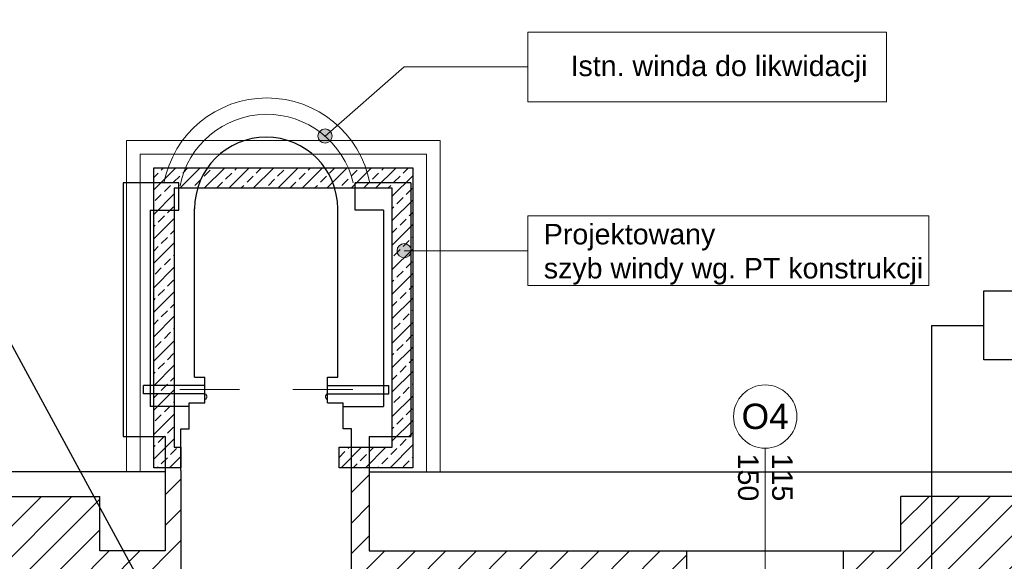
# Model space of a CAD drawing. Header units: millimetres. Extents: x 24385 to 79107, y -56478 to -23676.
# Tile 29 of 256: x 27956 to 28678, y -38706 to -38309. Entities that reach past the tile are written whole.
import ezdxf

# ---------------------------------------------------------------- set-up
doc = ezdxf.new("R2010")
doc.units = ezdxf.units.MM
doc.header["$LTSCALE"] = 2
for name, color, linetype, lineweight in [('0_OPIS', 7, 'Continuous', 13), ('3DPLAN_A_DRZWI', 173, 'Continuous', 5), ('3DPLAN_A_OKNA', 153, 'Continuous', 5), ('3DPLAN_A_TABELKA POMIESZCZEŃ', 7, 'Continuous', 0), ('A_IZOLACJA', 3, 'Continuous', 9), ('A_SC_WID_DETALE', 251, 'Continuous', 0), ('A_STOL_OPIS', 55, 'Continuous', 5), ('A_TXT', 7, 'Continuous', 0), ('A_ZESTAWIENIE STOLARKI', 3, 'Continuous', 15), ('Opisy', 7, 'Continuous', 13)]:
    doc.layers.add(name, color=color, linetype=linetype, lineweight=lineweight)
for name, color, linetype in [('3DPLAN_A_KRESKOWANIE 1', 253, 'Continuous'), ('3DPLAN_A_OPIS', 8, 'Continuous'), ('3DPLAN_K_NOŚNA', 7, 'Continuous'), ('3DPLAN_K_OBRYS', 243, 'Continuous'), ('3DPLAN_K_OBRYS WIDOK', 242, 'Continuous')]:
    doc.layers.add(name, color=color, linetype=linetype)
doc.styles.add('ARIAL', font='arial.ttf')
doc.styles.add('TABEL1', font='txt')
doc.linetypes.add('GRADZINOWANIE', pattern='A,0.00254,-2.54,[134,ltypeshp.shx,S=2.54,R=0,X=-2.54,Y=0],-5.08,[134,ltypeshp.shx,S=2.54,R=180,X=2.54,Y=0],-2.54', length=10.16254)
pattern_1 = [(45, (29206.918, -39107.05), (-11.22532, 11.22532), [])]

# ---------------------------------------------------------------- blocks, each defined once
blk = doc.blocks.new('D PRZESÓWNE 2X')
at = {"layer": '3DPLAN_A_DRZWI', "lineweight": 20}
for p, q in [((-20.48, 3.67), (28.36, 3.67)), ((120.48, 3.67), (71.64, 3.67))]:
    blk.add_line(p, q, dxfattribs=at)
at = {"layer": '3DPLAN_A_DRZWI'}
for points in [[(0, 0), (1.16, 0), (1.16, -1.16), (1.74, -1.16), (1.74, -2.91), (1.16, -2.91), (1.16, -4.07), (0, -4.07), (0, 0)], [(100, 0), (98.84, 0), (98.84, -1.16), (98.26, -1.16), (98.26, -2.91), (98.84, -2.91), (98.84, -4.07), (100, -4.07), (100, 0)]]:
    blk.add_lwpolyline(points, dxfattribs=at)
blk = doc.blocks.new('III pietrooosoo')
at = {"layer": '3DPLAN_A_KRESKOWANIE 1'}
h = blk.add_hatch(dxfattribs=at)
h.set_pattern_fill('ANSI31', color=256, scale=5, style=0)
h.set_pattern_definition(pattern_1)
h.paths.add_polyline_path([(26781.49, -39163.58), (26781.49, -38938.58), (26746.49, -38938.58), (26746.49, -39163.58)])
h.paths.add_polyline_path([(26746.49, -39423.63), (26776.05, -39423.63), (26776.05, -39388.27), (26746.49, -39388.27)])
h.paths.add_polyline_path([(26746.49, -38938.58), (26781.49, -38938.58), (26781.49, -39163.58), (26746.49, -39163.58)])
h.paths.add_polyline_path([(27368.97, -39343.08), (27368.97, -39410.08), (27375.97, -39410.08), (27375.97, -39403.08), (27410.97, -39403.08), (27410.97, -39383.75), (27409.39, -39383.75), (27410, -39383.99, -0.310329), (27410.42, -39384.6), (27410.42, -39387.03, -0.216272), (27410.19, -39387.52), (27409.53, -39388.03, -0.076898), (27409.35, -39388.12, 0.840818), (27409.47, -39388.8), (27410.15, -39388.8), (27410.15, -39388.95), (27409.47, -39388.95, -0.840818), (27409.3, -39387.98, 0.076898), (27409.44, -39387.91), (27410.1, -39387.4, 0.216272), (27410.27, -39387.03), (27410.27, -39384.6, 0.310329), (27409.95, -39384.13), (27408.97, -39383.75), (27408.97, -39315.95), (27410.97, -39315.95), (27410.97, -39109.08), (27396.97, -39109.08), (27396.97, -39304.08), (27326.97, -39304.08), (27326.97, -39321.08), (26829.97, -39321.08), (26829.97, -39251.08), (26809.49, -39251.08), (26809.49, -39321.08), (26781.49, -39321.08), (26781.49, -39387.08), (26810.97, -39387.08), (26810.97, -39343.08)])
h.paths.add_polyline_path([(28444.97, -38740.08), (28444.97, -38698.58), (28212, -38698.58), (28212, -38637.58), (28198.97, -38637.58), (28198.97, -38740.08)])
h.paths.add_polyline_path([(28624.46, -38658.58), (28601.97, -38658.58), (28601.97, -38698.58), (28559.97, -38698.58), (28559.97, -38740.08), (28624.46, -38740.08)])
h.paths.add_polyline_path([(28627.97, -38870.19), (28674.81, -38870.19), (28674.81, -38878.08), (28689.97, -38878.08), (28689.97, -38734.08), (28772.97, -38734.08), (28772.97, -38698.58), (28726.97, -38698.58), (28726.97, -38658.58), (28624.46, -38658.58), (28624.46, -38740.08), (28627.97, -38740.08)])
h.paths.add_polyline_path([(28674.81, -38878.08), (28674.81, -38870.19), (28627.97, -38870.19), (28627.97, -38897.19), (28648.97, -38897.19), (28648.97, -38878.08)])
h.paths.add_polyline_path([(28627.97, -38897.19), (28627.97, -38924.19), (28648.97, -38924.19), (28648.97, -38897.19)])
h.paths.add_polyline_path([(28648.97, -38924.19), (28627.97, -38924.19), (28627.97, -39029.08), (28204.97, -39029.08), (28204.97, -39046.08), (28245.97, -39046.08), (28245.97, -39098.08), (28618.97, -39098.08), (28618.97, -39148.34), (28648.97, -39148.34)])
h.paths.add_polyline_path([(28769.97, -39380.08), (28769.97, -39352.58), (28654.97, -39352.58), (28654.97, -39295.58), (28648.97, -39295.58), (28648.97, -39268.08), (28618.97, -39268.08), (28618.97, -39305.08), (28602.97, -39305.08), (28602.97, -39390.58), (28908.97, -39390.58), (28908.97, -39380.08)])
h.paths.add_polyline_path([(29254.97, -39636.08), (29254.97, -39479.08), (29253.97, -39456.08), (29253.97, -39299.08), (29205.97, -39299.08), (29205.97, -39365.08), (29137.97, -39365.08), (29137.97, -39390.58), (29242.97, -39390.58), (29242.97, -39525.58), (29129.97, -39525.58), (29129.97, -39588.58), (28896.97, -39588.58), (28896.97, -39613.08), (29204.97, -39613.08), (29204.97, -39636.08)])
h.paths.add_polyline_path([(28675.97, -39613.08), (28675.97, -39693.93), (28641.97, -39693.93), (28641.97, -39636.08), (28614.97, -39636.08), (28614.97, -39598.08), (28602.97, -39598.08), (28602.97, -39526.58), (28766.97, -39526.58), (28766.97, -39613.08)])
h.paths.add_polyline_path([(28575.62, -39665.5), (28722.88, -39665.5), (28722.88, -39699.91), (28575.62, -39699.91)], flags=9)
h.paths.add_polyline_path([(28641.97, -39693.93), (28641.97, -39906.08), (28675.97, -39906.08), (28675.97, -39693.93)])
h.paths.add_polyline_path([(29060.97, -38734.08), (29060.97, -38698.58), (28887.97, -38698.58), (28887.97, -38734.08)])
h.paths.add_polyline_path([(29348.97, -38734.08), (29348.97, -38698.58), (29324.97, -38698.58), (29324.97, -38658.58), (29199.97, -38658.58), (29199.97, -38698.58), (29175.97, -38698.58), (29175.97, -38734.08)])
h.paths.add_polyline_path([(29636.97, -38698.58), (29463.97, -38698.58), (29463.97, -38734.08), (29636.97, -38734.08)])
h.paths.add_polyline_path([(29924.97, -38734.08), (29924.97, -38698.58), (29901.97, -38698.58), (29901.97, -38658.58), (29776.97, -38658.58), (29776.97, -38698.58), (29751.97, -38698.58), (29751.97, -38734.08)])
h.paths.add_polyline_path([(30039.97, -38734.08), (30234.97, -38734.08), (30234.97, -38698.58), (30039.97, -38698.58)])
h.paths.add_polyline_path([(30524.97, -38734.08), (30524.97, -38698.58), (30502.97, -38698.58), (30502.97, -38658.58), (30377.97, -38658.58), (30377.97, -38698.58), (30349.97, -38698.58), (30349.97, -38734.08)])
h.paths.add_polyline_path([(30834.97, -38734.08), (30834.97, -38698.58), (30641.97, -38698.58), (30641.97, -38734.08)])
h.paths.add_polyline_path([(31048.97, -38768.58), (31550.97, -38768.58), (31550.97, -38841.08), (31594.97, -38841.08), (31594.97, -38734.08), (31625.97, -38734.08), (31625.97, -38698.58), (31098.97, -38698.58), (31098.97, -38658.58), (30973.97, -38658.58), (30973.97, -38698.58), (30948.97, -38698.58), (30948.97, -38734.08), (31048.97, -38734.08)])
h.paths.add_polyline_path([(31550.97, -39073.08), (31594.97, -39073.08), (31594.97, -39018.08), (31550.97, -39018.08)])
h.paths.add_polyline_path([(31550.97, -39378.08), (31594.97, -39378.08), (31594.97, -39250.08), (31550.97, -39250.08)])
h.paths.add_polyline_path([(31594.97, -39684.08), (31594.97, -39554.08), (31550.97, -39554.08), (31550.97, -39684.08)])
h.paths.add_polyline_path([(31594.97, -39915.08), (31594.97, -39860.08), (31550.97, -39860.08), (31550.97, -39915.08)])
h.paths.add_polyline_path([(31550.97, -40194.08), (30944.97, -40194.08), (30944.97, -40267.58), (30973.97, -40267.58), (30973.97, -40307.58), (31098.97, -40307.58), (31098.97, -40267.58), (31625.97, -40267.58), (31625.97, -40194.08), (31594.97, -40194.08), (31594.97, -40092.08), (31550.97, -40092.08), (31550.97, -40194.08)], is_closed=False)
h.paths.add_polyline_path([(30637.97, -40267.58), (30830.97, -40267.58), (30830.97, -40194.08), (30637.97, -40194.08)])
h.paths.add_polyline_path([(30345.97, -40194.08), (30345.97, -40267.58), (30369.97, -40267.58), (30369.97, -40307.58), (30494.97, -40307.58), (30494.97, -40267.58), (30520.97, -40267.58), (30520.97, -40194.08)])
h.paths.add_polyline_path([(30035.97, -40267.58), (30230.97, -40267.58), (30230.97, -40194.08), (30035.97, -40194.08)])
h.paths.add_polyline_path([(29775.97, -40161.08), (29762.97, -40161.08), (29762.97, -40198.08), (29741.97, -40198.08), (29741.97, -40267.58), (29768.97, -40267.58), (29768.97, -40307.58), (29893.97, -40307.58), (29893.97, -40267.58), (29920.97, -40267.58), (29920.97, -40194.08), (29775.97, -40194.08)])
h.paths.add_polyline_path([(29431.97, -40198.08), (29431.97, -40267.58), (29626.97, -40267.58), (29626.97, -40198.08)])
h.paths.add_polyline_path([(29140.97, -40198.08), (29140.97, -40267.58), (29161.97, -40267.58), (29161.97, -40307.58), (29286.97, -40307.58), (29286.97, -40267.58), (29316.97, -40267.58), (29316.97, -40198.08)])
h.paths.add_polyline_path([(28831.97, -40198.08), (28831.97, -40267.58), (29025.97, -40267.58), (29025.97, -40198.08)])
h.paths.add_polyline_path([(28541.97, -40267.58), (28570.97, -40267.58), (28570.97, -40307.58), (28695.97, -40307.58), (28695.97, -40267.58), (28716.97, -40267.58), (28716.97, -40198.08), (28597.43, -40198.08), (28597.12, -40198.34, -2.544085), (28595.08, -40198.08), (28541.97, -40198.08)])
h.paths.add_polyline_path([(28229.97, -40267.58), (28426.97, -40267.58), (28426.97, -40198.08), (28229.97, -40198.08)])
h.paths.add_polyline_path([(28026.62, -40155.72), (28026.62, -40307.58), (28070.97, -40307.58), (28070.97, -40267.58), (28114.97, -40267.58), (28114.97, -40198.08), (28037.97, -40198.08), (28037.97, -40155.72)])
h.paths.add_polyline_path([(28026.62, -40155.72), (27981.97, -40155.72), (27981.97, -40201.08), (27901.97, -40201.08), (27901.97, -40267.58), (27945.97, -40267.58), (27945.97, -40307.58), (28026.62, -40307.58)])
h.paths.add_polyline_path([(27916.97, -39798.79), (27920.06, -39798.79), (27920.06, -39852.79), (27916.97, -39852.79), (27916.97, -39912.08), (27981.97, -39912.08), (27981.97, -40155.72), (28026.62, -40155.72), (28026.62, -39747.08), (27916.97, -39747.08)])
h.paths.add_polyline_path([(28037.97, -39913.08), (28091.97, -39913.08), (28091.97, -39758.08), (28037.97, -39758.08), (28037.97, -39747.08), (28026.62, -39747.08), (28026.62, -40155.72), (28037.97, -40155.72)])
h.paths.add_polyline_path([(27950.97, -39566.08), (27950.97, -39590.08), (27956.97, -39590.08), (27956.97, -39657.08), (28026.62, -39657.08), (28026.62, -39566.08)])
h.paths.add_polyline_path([(28161.97, -39588.08), (28044.97, -39588.08), (28044.97, -39598.08), (28161.97, -39598.08)])
h.paths.add_polyline_path([(27590.97, -40201.08), (27590.97, -40267.58), (27726.97, -40267.58), (27726.97, -40201.08)])
h.paths.add_polyline_path([(26781.49, -40201.08), (26781.49, -40267.58), (27231.97, -40267.58), (27231.97, -40307.58), (27356.97, -40307.58), (27356.97, -40267.58), (27415.97, -40267.58), (27415.97, -40201.08)])
h.paths.add_polyline_path([(26809.49, -40155.72), (26809.49, -40201.08), (26864.97, -40201.08), (26864.97, -40155.72)])
h.paths.add_polyline_path([(26809.49, -40088.08), (26809.49, -40155.72), (26864.97, -40155.72), (26864.97, -40088.08)])
h.paths.add_polyline_path([(26809.49, -40085.08), (26809.49, -40088.08), (26864.97, -40088.08), (26864.97, -40085.08)])
h.paths.add_polyline_path([(26809.49, -39863.08), (26809.49, -39910.08), (26864.97, -39910.08), (26864.97, -39863.08)])
h.paths.add_polyline_path([(27408.97, -39315.57), (27408.97, -39313.41), (27410.97, -39313.49), (27409.05, -39313.49), (27409.05, -39315.49), (27410.97, -39315.57)], flags=16)
h.paths.add_polyline_path([(28819.95, -39558.91), (28843.99, -39558.91), (28843.99, -39578.91), (28819.95, -39578.91)], flags=24)
h.paths.add_polyline_path([(28614.3, -39470.41), (28614.3, -39446.75), (28634.3, -39446.75), (28634.3, -39470.41)], flags=24)
h.paths.add_polyline_path([(28699.15, -39459.32), (28892.58, -39459.32), (28892.58, -39432.32), (28699.15, -39432.32)])
h.paths.add_polyline_path([(28699.15, -39486.32), (28892.58, -39486.32), (28892.58, -39459.32), (28699.15, -39459.32)])
h.paths.add_polyline_path([(28699.15, -39432.32), (28892.58, -39432.32), (28892.58, -39486.32), (28699.15, -39486.32)])
h.paths.add_polyline_path([(31282.92, -38730.77), (31332.19, -38730.77), (31332.19, -38753), (31282.92, -38753)], flags=24)
h.paths.add_polyline_path([(31048.16, -38730.77), (31088.89, -38730.77), (31088.89, -38753), (31048.16, -38753)], flags=24)
h.paths.add_polyline_path([(31265.16, -38739.9, 1), (31262.75, -38738.09, 1)], flags=16)
h.paths.add_polyline_path([(28712.1, -39463.64), (28749.15, -39463.64), (28749.15, -39484.06), (28712.1, -39484.06)], flags=8)
h.paths.add_polyline_path([(28712.64, -39435.93), (28779.46, -39435.93), (28779.46, -39457.46), (28712.64, -39457.46)], flags=8)
h.paths.add_polyline_path([(28654.68, -39435.89), (28689.53, -39435.89), (28689.53, -39454.15), (28654.68, -39454.15)], flags=8)
h.paths.add_polyline_path([(28758.66, -39460.57), (28782.82, -39460.57), (28782.82, -39484.57), (28758.66, -39484.57)], flags=8)
h.paths.add_polyline_path([(28699.15, -39460.89), (28699.15, -39483.13), (28699.62, -39483.13), (28699.62, -39460.89)], flags=8)
h = blk.add_hatch(dxfattribs=at)
h.set_pattern_fill('ANSI31', color=256, scale=5, style=0)
h.set_pattern_definition(pattern_1)
h.paths.add_polyline_path([(27439.97, -38698.58), (27418.47, -38698.58), (27418.47, -38658.58), (27293.47, -38658.58), (27293.47, -38698.58), (26781.49, -38698.58), (26781.49, -38742.08), (26809.49, -38742.08), (26809.49, -38851.08), (26829.97, -38851.08), (26829.97, -38742.08), (26950.25, -38742.08, -0.109169), (26950.9, -38742.08), (27348.97, -38742.08), (27348.97, -38942.08), (27396.97, -38942.08), (27396.97, -39006.08), (27410.97, -39006.08), (27410.97, -38745.08), (27439.97, -38745.08), (27439.97, -38698.58)], is_closed=False)
h.paths.add_polyline_path([(26809.49, -39026.08), (26809.49, -39076.08), (26829.97, -39076.08), (26829.97, -39026.08), (26809.49, -39026.08)], is_closed=False)
h.paths.add_polyline_path([(27591.99, -38748.08), (27747.96, -38748.08), (27747.96, -38698.58), (27559.97, -38698.58), (27559.97, -38788.08), (27572.96, -38788.08), (27572.96, -38748.08), (27590.28, -38748.08, -0.310233), (27591.99, -38748.08)], is_closed=False)
h.paths.add_polyline_path([(27907.97, -39185.08), (27907.97, -39301.08), (27866.97, -39301.08), (27866.97, -39402.08), (27779.73, -39402.08), (27779.73, -39413.08), (28026.62, -39413.08), (28026.62, -38698.58), (28014.47, -38698.58), (28014.47, -38658.58), (27889.47, -38658.58), (27889.47, -38698.58), (27862.96, -38698.58), (27862.96, -38748.08), (27900.96, -38748.08), (27900.96, -38901.08), (27948.96, -38901.08), (27948.96, -39175.08), (27593.96, -39175.08), (27593.96, -39157.08), (27572.96, -39157.08), (27572.96, -39151.08), (27559.97, -39151.08), (27559.97, -39198.08), (27575.97, -39198.08), (27575.97, -39185.08), (27907.97, -39185.08)], is_closed=False)
h.paths.add_polyline_path([(28073.97, -38740.08), (28073.97, -38637.58), (28062.49, -38637.58), (28062.49, -38698.58), (28026.62, -38698.58), (28026.62, -39413.08), (28068.97, -39413.08), (28068.97, -39162.08), (28042.97, -39162.08), (28042.97, -39046.08), (28074.97, -39046.08), (28074.97, -39029.08), (28046.47, -39029.08), (28046.47, -38740.08), (28073.97, -38740.08)], is_closed=False)
at = {"layer": 'A_SC_WID_DETALE', "ltscale": 0.5}
h = blk.add_hatch(dxfattribs=at)
h.set_pattern_fill('ANSI33', color=256, scale=2)
h.set_pattern_definition([(45, (23374.091, -50243.932), (-8.980256, 8.980256), []), (45, (23383.071, -50243.932), (-8.980256, 8.980256), [6.35, -3.175])])
h.paths.add_polyline_path([(28053.99, -38417.58), (28053.99, -38637.58), (28073.99, -38637.58), (28073.99, -38622.58), (28068.99, -38622.58), (28068.99, -38432.58), (28228.99, -38432.58), (28228.99, -38622.58), (28189.99, -38622.58), (28189.99, -38637.58), (28243.99, -38637.58), (28243.99, -38417.58), (28053.99, -38417.58)], is_closed=False)
at = {"layer": 'Opisy', "ltscale": 0.5, "transparency": 33554687}
h = blk.add_hatch(color=256, dxfattribs=at)
h.dxf.hatch_style = 1
h.paths.add_polyline_path([(28178.06, -38399.2), (28178.06, -38389.3, 0.73336)])
h.paths.add_polyline_path([(28178.06, -38389.3), (28178.06, -38399.2, 0.076465), (28179.62, -38399.44, 1.165591)])
h = blk.add_hatch(color=256, dxfattribs=at)
h.dxf.hatch_style = 1
h.paths.add_polyline_path([(28236.12, -38483.31), (28236.12, -38473.41, 0.73336)])
h.paths.add_polyline_path([(28236.12, -38473.41), (28236.12, -38483.31, 0.076465), (28237.68, -38483.55, 1.165591)])
at = {"layer": '3DPLAN_A_OKNA'}
for radius, start in [(76.9, 10.94609), (64.9, 13.00262)]:
    blk.add_arc((28136.99, -38443.18), radius, start, 169.05391, dxfattribs=at)
at = {"layer": '3DPLAN_A_OPIS', "color": 1, "lineweight": 30}
blk.add_lwpolyline([(28073.99, -38622.58), (28073.99, -38637.58), (28053.99, -38637.58), (28053.99, -38417.58), (28243.99, -38417.58), (28243.99, -38637.58), (28189.99, -38637.58), (28189.99, -38622.58), (28228.99, -38622.58), (28228.99, -38432.58), (28068.99, -38432.58), (28068.99, -38622.58)], close=True, dxfattribs=at)
at = {"layer": '3DPLAN_K_NOŚNA'}
for p, q in [((28072.31, -38428.58), (28061.49, -38428.58)), ((28072.31, -38448.58), (28072.31, -38428.58)), ((28212.49, -38428.58), (28201.66, -38428.58)), ((28201.66, -38448.58), (28201.66, -38428.58)), ((28051.49, -38448.58), (28072.31, -38448.58)), ((28051.49, -38448.58), (28051.49, -38592.58)), ((28083.97, -38571.08), (28083.97, -38447.58)), ((28188.97, -38571.08), (28188.97, -38447.58)), ((28222.49, -38448.58), (28201.66, -38448.58)), ((28222.49, -38448.58), (28222.49, -38592.58)), ((28083.97, -38571.08), (28091.47, -38571.08)), ((28091.47, -38590.08), (28091.47, -38571.08)), ((28181.47, -38590.08), (28181.47, -38571.08)), ((28181.47, -38571.08), (28188.97, -38571.08)), ((28091.47, -38577.28), (28046.47, -38577.28)), ((28046.47, -38583.28), (28046.47, -38577.28)), ((28181.47, -38577.28), (28226.47, -38577.28)), ((28226.47, -38583.28), (28226.47, -38577.28)), ((28091.47, -38583.28), (28046.47, -38583.28)), ((28181.47, -38583.28), (28226.47, -38583.28)), ((28079.97, -38592.58), (28051.49, -38592.58)), ((28079.97, -38590.08), (28091.47, -38590.08)), ((28079.97, -38609.08), (28079.97, -38590.08)), ((28181.47, -38590.08), (28192.97, -38590.08)), ((28192.97, -38609.08), (28192.97, -38590.08)), ((28192.97, -38592.58), (28222.49, -38592.58)), ((28073.97, -38609.08), (28079.97, -38609.08)), ((28073.97, -38639.58), (28073.97, -38609.08)), ((28198.97, -38609.08), (28192.97, -38609.08)), ((28198.97, -38740.08), (28198.97, -38609.08)), ((28073.97, -38639.58), (28073.97, -38740.08)), ((28444.97, -38740.08), (28444.97, -38698.58)), ((28559.97, -38740.08), (28559.97, -38698.58))]:
    blk.add_line(p, q, dxfattribs=at)
blk.add_arc((28136.47, -38447.58), 52.5, 0, 180, dxfattribs=at)
at = {"layer": '3DPLAN_K_OBRYS'}
for p, q in [((28061.49, -38428.58), (28031.49, -38428.58)), ((28031.49, -38428.58), (28031.49, -38614.58)), ((28242.49, -38428.58), (28212.49, -38428.58)), ((28242.49, -38428.58), (28242.49, -38614.58)), ((28031.49, -38614.58), (28062.49, -38614.58)), ((28062.49, -38614.58), (28062.49, -38698.58)), ((28212, -38614.58), (28212, -38698.58)), ((28212, -38614.58), (28242.49, -38614.58)), ((27889.47, -38658.58), (28014.47, -38658.58)), ((28014.47, -38698.58), (28014.47, -38658.58)), ((28726.97, -38658.58), (28601.97, -38658.58)), ((28601.97, -38698.58), (28601.97, -38658.58)), ((28062.49, -38698.58), (28014.47, -38698.58)), ((28212, -38698.58), (28444.97, -38698.58)), ((28559.97, -38698.58), (28601.97, -38698.58))]:
    blk.add_line(p, q, dxfattribs=at)
at = {"layer": '3DPLAN_K_OBRYS WIDOK'}
for p, q in [((28062.49, -38640.58), (26746.49, -38640.58)), ((28212, -38640.58), (31677.49, -38640.58)), ((28444.97, -38698.58), (28559.97, -38698.58))]:
    blk.add_line(p, q, dxfattribs=at)
at = {"layer": 'A_IZOLACJA'}
blk.add_lwpolyline([(28033.99, -38640.58), (28033.99, -38397.58), (28263.99, -38397.58), (28263.99, -38640.58)], dxfattribs=at)
at = {"layer": 'A_IZOLACJA', "linetype": 'GRADZINOWANIE', "lineweight": 0, "ltscale": 0.5}
blk.add_lwpolyline([(28043.99, -38640.58), (28043.99, -38407.58), (28253.99, -38407.58), (28253.99, -38640.58)], dxfattribs=at)
at = {"layer": 'A_STOL_OPIS'}
blk.add_line((28502.47, -38623.22), (28502.47, -38740.08), dxfattribs=at)
at = {"layer": 'A_TXT', "color": 1, "lineweight": 30}
for p, q in [((27819.99, -38308.86), (28093.48, -38812.08)), ((28624.46, -38533.14), (28624.46, -38756.14)), ((28624.46, -38533.14), (28662.96, -38533.14))]:
    blk.add_line(p, q, dxfattribs=at)
blk.add_lwpolyline([(28662.96, -38507.74), (28886.54, -38507.74), (28886.54, -38558.53), (28662.96, -38558.53)], close=True, dxfattribs=at)
at = {"layer": 'A_ZESTAWIENIE STOLARKI', "ltscale": 0.25}
blk.add_circle((28502.47, -38600), 23.22, dxfattribs=at)
at = {"layer": 'Opisy', "ltscale": 0.5}
for p, q in [((28179.62, -38394.25), (28237.68, -38343.57)), ((28328.39, -38343.57), (28237.68, -38343.57)), ((28328.39, -38478.36), (28237.68, -38478.36))]:
    blk.add_line(p, q, dxfattribs=at)
for points in [[(28328.39, -38369.08), (28591.45, -38369.08), (28591.45, -38318.06), (28328.39, -38318.06)], [(28328.39, -38503.86), (28622.48, -38503.86), (28622.48, -38452.85), (28328.39, -38452.85)]]:
    blk.add_lwpolyline(points, close=True, dxfattribs=at)
for centre in [(28179.62, -38394.25), (28237.68, -38478.36)]:
    blk.add_circle(centre, 5.19, dxfattribs=at)
at = {"layer": '3DPLAN_A_DRZWI', "xscale": 0.9, "yscale": 0.9, "zscale": 0.9}
blk.add_blockref('D PRZESÓWNE 2X', (28091.47, -38583.58), dxfattribs=at)
at = {"layer": '3DPLAN_A_OPIS', "color": 1, "lineweight": 30, "style": 'ARIAL'}
blk.add_attdef('31,21M2', (31149.87, -39031.42), '', height=12, dxfattribs=at)
at = {"layer": '3DPLAN_A_TABELKA POMIESZCZEŃ', "ltscale": 0.5, "style": 'ARIAL'}
blk.add_attdef('REJESTRACJA', (28148.53, -39789.87), '', height=12, dxfattribs=at)
at = {"layer": 'A_STOL_OPIS', "ltscale": 0.2, "insert": (28502.47, -38644.7), "char_height": 15, "attachment_point": 5, "rotation": 270, "style": 'TABEL1'}
blk.add_mtext_dynamic_manual_height_columns('\\pxqc;{\\fArial|b0|i0|c238|p34;115\\P150}', width=72.9007, gutter_width=100, heights=[0], dxfattribs=at)
at = {"layer": 'A_ZESTAWIENIE STOLARKI', "ltscale": 0.2, "insert": (28502.47, -38600), "char_height": 18.59, "attachment_point": 5, "style": 'TABEL1'}
blk.add_mtext_dynamic_manual_height_columns('{\\fArial|b0|i0|c238|p34;O4}', width=72.9007, gutter_width=100, heights=[0], dxfattribs=at)
at = {"layer": 'Opisy', "ltscale": 0.5, "char_height": 15, "width": 685.9992, "attachment_point": 1, "style": 'ARIAL'}
for s, insert in [('Istn. winda do likwidacji', (28359.7, -38335.24)), ('Projektowany\\Pszyb windy wg. PT konstrukcji', (28340.1, -38458.71))]:
    blk.add_mtext(s, dxfattribs=dict(at, insert=insert))

msp = doc.modelspace()

# ---------------------------------------------------------------- block references
at = {"layer": '0_OPIS'}
msp.add_blockref('III pietrooosoo', (0, 0), dxfattribs=at)

doc.saveas('drawing.dxf')
